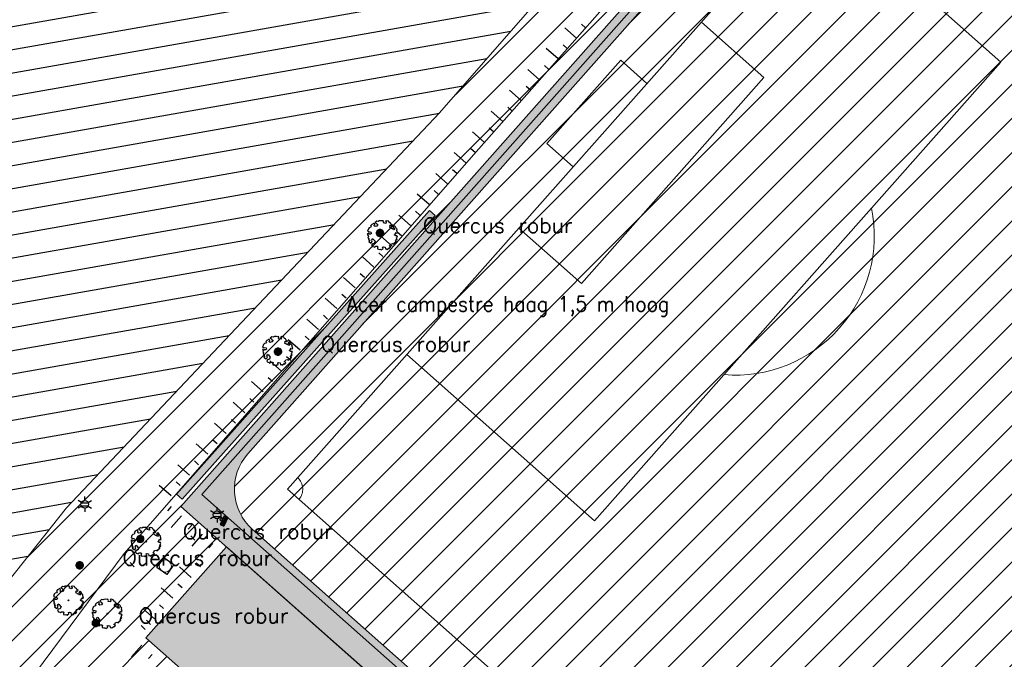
# Model space of a CAD drawing. Header units: metres. Extents: x 102852 to 106916, y 385458 to 392749.
# Tile 37 of 59: x 104841 to 104906, y 388182 to 388224. Entities that reach past the tile are written whole.
import ezdxf
from ezdxf.enums import TextEntityAlignment as Align

# ---------------------------------------------------------------- set-up
doc = ezdxf.new("R2010")
doc.units = ezdxf.units.M
for name, color, linetype, lineweight in [('0-GRAS OM SPORTVELDEN', 2, 'Continuous', 30), ('0-GRAS SPORTVELDEN', 3, 'Continuous', 30), ('0-KUNSTGRAS SPORTVELDEN', 152, 'Continuous', 30), ('0-VERHARDING', 5, 'Continuous', 30), ('_alg-maatvoering', 7, 'Continuous', 0), ('B-WE-GR-BOOM-S', 90, 'Continuous', 30), ('B-WE-GR-STRUIK-G', 90, 'Continuous', 13), ('B-WE-GW-TALUD_KRUIN-G', 70, 'Continuous', 13), ('B-WE-GW-TALUD_TEEN-G', 92, 'Continuous', 13), ('B-WE-IE-MEUBILAIR_WEGMEUBILAIR-S', 7, 'Continuous', 30), ('B-WE-IE-OV-LICHTMAST-S', 40, 'Continuous', 30), ('B-WE-RI-INSPECTIEPUT_ALGEMEEN-S', 7, 'Continuous', 30), ('B-WE-VH-KANTVERHARDING-G', 60, 'Continuous', 13), ('B-WE-VW-MARKERING_LANGS_STREEP_DOORGETROKKEN-G', 7, 'Continuous', 13), ('Bomen', 84, 'Continuous', 0), ('Boomsoort', 10, 'Continuous', 0)]:
    doc.layers.add(name, color=color, linetype=linetype, lineweight=lineweight)
doc.layers.add('03_INR_TALUD', color=1, linetype='Continuous')
doc.layers.add('X-XX-AL-HULPLIJN-G', color=2, linetype='Continuous', lineweight=18, plot=False)
doc.styles.add('NLCS-ISO', font='NLCS-ISO.ttf')
doc.styles.add('NLCS-ISO-M200-T25', font='NLCS-ISO.ttf', dxfattribs={"height": 0.5})
doc.styles.add('Style-STANDARD', font='STANDARD.shx')
doc.styles.add('Style-txt', font='txt.shx')

# ---------------------------------------------------------------- blocks, each defined once
blk = doc.blocks.new('SGR-BOOM_06_10')
at = {"linetype": 'Continuous', "flags": 128}
blk.add_lwpolyline([(2.7, 3.52), (2.53, 3.94), (2.2, 4.06), (1.94, 4.52), (1.27, 4.69), (0.86, 4.52), (1.11, 4.27), (1.06, 3.81), (0.23, 3.98), (0.35, 4.32), (0.18, 4.69), (-0.15, 4.61), (-0.49, 4.69), (-1.15, 4.65), (-1.49, 4.48), (-1.95, 4.57), (-2.54, 4.11), (-2.12, 3.9), (-1.99, 3.64), (-1.58, 3.44), (-1.99, 2.89), (-2.54, 2.77), (-2.92, 3.1), (-2.62, 3.22), (-2.87, 3.86), (-3.63, 3.43), (-4, 3.02), (-3.79, 2.85), (-4, 2.51), (-4.42, 2.35), (-4.72, 2.05), (-5.01, 1.21), (-3.88, 0.92), (-3.71, 0.54), (-4, 0.29), (-4.51, 0.29), (-4.6, 0.56), (-5.09, 0.38), (-4.76, -0.17), (-4.93, -0.38), (-4.72, -0.54), (-4.88, -1.01), (-4.53, -1.18), (-4.72, -1.55), (-4.42, -1.59), (-4.29, -1.71), (-4.62, -2.11), (-3.92, -2.68), (-3.67, -2.43), (-3.46, -1.97), (-3.63, -1.76), (-3.42, -1.17), (-3.12, -1.34), (-2.79, -1.76), (-2.5, -2.01), (-2.79, -2.81), (-3.42, -2.93), (-3.67, -3.39), (-3.33, -3.77), (-2.83, -3.9), (-2.77, -4.02), (-2.71, -4.15), (-2.33, -3.73), (-1.83, -3.73), (-1.57, -3.9), (-1.7, -4.27), (-1.7, -4.61), (-1.15, -4.74), (-0.61, -4.69), (-0.49, -4.94), (-0.23, -4.65), (0.1, -4.48), (-0.06, -4.01), (0.27, -3.9), (0.77, -4.02), (0.86, -4.61), (1.15, -4.57), (1.44, -4.74), (2.07, -4.23), (2.37, -4.36), (2.32, -4.15), (2.66, -3.98), (2.41, -3.73), (2.11, -3.64), (2.57, -3.23), (2.62, -2.98), (3.16, -2.85), (3.54, -3.06), (3.79, -2.81), (3.77, -2.63), (4.12, -2.63), (4.12, -2.39), (4.46, -2.26), (4.46, -2.05), (4.08, -2.05), (4.54, -1.59), (4.25, -1.42), (4.63, -1.55), (4.75, -1.26), (4.54, -0.92), (4.84, -0.46), (4.67, -0.25), (4.25, -0.25), (3.75, 0.08), (4.08, 0.29), (4.38, 0.84), (4.54, 0.59), (4.88, 0.71), (4.67, 1.43), (4.71, 1.89), (4.5, 1.97), (4.16, 2.64), (3.83, 3.01), (3.37, 2.6), (3.66, 2.43), (3.91, 1.8), (3.54, 1.72), (3.33, 2.14), (2.99, 2.05), (2.66, 2.31), (2.24, 2.51), (2.45, 2.68), (2.32, 2.93), (2.53, 3.18), (2.87, 3.06), (3.16, 3.23)], close=True, dxfattribs=at)
blk.add_circle((0, 0), 0.15)
at = {"style": 'NLCS-ISO-M200-T25'}
blk.add_attdef('TYPE', (0, 0), '', height=1.8, dxfattribs=at)
blk = doc.blocks.new('SIE-WEG_AFVALBAK_TYPE_02')
at = {"linetype": 'Continuous'}
for p, q in [((1.56, -0.35), (-1.56, -0.35)), ((-1.33, -0.76), (-1.56, -0.35)), ((-1.33, -0.99), (-1.56, -1.72)), ((1.56, -1.72), (-1.56, -1.72)), ((1.33, -0.76), (-1.33, -0.76)), ((-1.33, -0.99), (-1.33, -0.76)), ((1.33, -0.99), (-1.33, -0.99)), ((-1.18, -1.16), (-1.3, -1.55)), ((1.3, -1.55), (-1.3, -1.55)), ((1.18, -1.16), (-1.18, -1.16)), ((1.18, -1.16), (1.3, -1.55)), ((1.33, -0.76), (1.56, -0.35)), ((1.33, -0.99), (1.33, -0.76)), ((1.33, -0.99), (1.56, -1.72))]:
    blk.add_line(p, q, dxfattribs=at)
for p, q in [((-1.56, -0.35), (-1.56, -1.72)), ((1.56, -0.35), (1.56, -1.72))]:
    blk.add_line(p, q)
blk.add_circle((0, 0), 0.354, dxfattribs=at)
blk = doc.blocks.new('B-SIE-WEG_LICHTMAST-SO_7')
at = {"ltscale": 0.1}
for p, q in [((-1.1, 0.63), (-2.19, 1.27)), ((0, 1.27), (0, 2.53)), ((1.1, 0.63), (2.19, 1.27)), ((-1.1, -0.63), (-2.19, -1.27)), ((0, -1.27), (0, -2.53)), ((1.1, -0.63), (2.19, -1.27))]:
    blk.add_line(p, q, dxfattribs=at)
at = {"flags": 128}
for points in [[(-1.16, 0.5), (1.16, 0.5)], [(-1.16, -0.5), (1.16, -0.5)]]:
    blk.add_lwpolyline(points, dxfattribs=at)
at = {"ltscale": 0.1}
blk.add_circle((0, 0), 1.27, dxfattribs=at)
at = {"style": 'NLCS-ISO'}
blk.add_attdef('TYPE', text='', height=1.8, dxfattribs=at).set_placement((0, 2.53), align=Align.BOTTOM_CENTER)
blk = doc.blocks.new('B-SRI-PUT_VWA-SO')
at = {"lineweight": 0}
blk.add_circle((0, 0), 2, dxfattribs=at)
blk.add_3dface([(-2, 2), (2, 2), (2, -2), (-2, -2)])
blk.add_3dface([(2, -2), (2, 2), (-2, 2), (-2, -2)], dxfattribs=at)
blk = doc.blocks.new('MPOLYGON_225')
at = {"layer": 'Bomen', "flags": 128}
for points in [[(104846.026, 388184.817), (104845.988, 388184.786), (104846.342, 388184.786)], [(104846.069, 388184.84), (104846.026, 388184.817), (104846.304, 388184.817)], [(104846.026, 388184.817), (104846.304, 388184.817), (104846.342, 388184.786)], [(104846.116, 388184.854), (104846.069, 388184.84), (104846.261, 388184.84)], [(104846.069, 388184.84), (104846.261, 388184.84), (104846.304, 388184.817)], [(104846.165, 388184.859), (104846.116, 388184.854), (104846.214, 388184.854)], [(104846.116, 388184.854), (104846.214, 388184.854), (104846.261, 388184.84)], [(104845.92, 388184.658), (104845.915, 388184.609), (104846.415, 388184.609)], [(104845.915, 388184.609), (104845.92, 388184.56), (104846.41, 388184.56)], [(104845.915, 388184.609), (104846.415, 388184.609), (104846.41, 388184.56)], [(104845.934, 388184.705), (104845.92, 388184.658), (104846.41, 388184.658)], [(104845.92, 388184.658), (104846.41, 388184.658), (104846.415, 388184.609)], [(104845.92, 388184.56), (104845.934, 388184.513), (104846.396, 388184.513)], [(104845.92, 388184.56), (104846.41, 388184.56), (104846.396, 388184.513)], [(104845.957, 388184.748), (104845.934, 388184.705), (104846.396, 388184.705)], [(104845.934, 388184.705), (104846.396, 388184.705), (104846.41, 388184.658)], [(104845.934, 388184.513), (104845.957, 388184.47), (104846.373, 388184.47)], [(104845.934, 388184.513), (104846.396, 388184.513), (104846.373, 388184.47)], [(104845.988, 388184.786), (104845.957, 388184.748), (104846.373, 388184.748)], [(104845.957, 388184.748), (104846.373, 388184.748), (104846.396, 388184.705)], [(104845.957, 388184.47), (104845.988, 388184.432), (104846.342, 388184.432)], [(104845.957, 388184.47), (104846.373, 388184.47), (104846.342, 388184.432)], [(104845.988, 388184.786), (104846.342, 388184.786), (104846.373, 388184.748)], [(104845.988, 388184.432), (104846.026, 388184.401), (104846.304, 388184.401)], [(104845.988, 388184.432), (104846.342, 388184.432), (104846.304, 388184.401)], [(104846.026, 388184.401), (104846.069, 388184.378), (104846.261, 388184.378)], [(104846.026, 388184.401), (104846.304, 388184.401), (104846.261, 388184.378)], [(104846.069, 388184.378), (104846.116, 388184.364), (104846.214, 388184.364)], [(104846.069, 388184.378), (104846.261, 388184.378), (104846.214, 388184.364)], [(104846.116, 388184.364), (104846.214, 388184.364), (104846.165, 388184.359)]]:
    blk.add_lwpolyline(points, close=True, dxfattribs=at)
at = {"layer": 'Bomen', "color": 74, "true_color": 0x55aa00, "flags": 128}
for points in [[(104845.988, 388184.786), (104846.026, 388184.817)], [(104846.026, 388184.817), (104846.069, 388184.84)], [(104846.069, 388184.84), (104846.116, 388184.854)], [(104846.116, 388184.854), (104846.165, 388184.859)], [(104846.165, 388184.859), (104846.214, 388184.854)], [(104846.214, 388184.854), (104846.261, 388184.84)], [(104846.261, 388184.84), (104846.304, 388184.817)], [(104846.304, 388184.817), (104846.342, 388184.786)], [(104845.915, 388184.609), (104845.92, 388184.658)], [(104845.92, 388184.56), (104845.915, 388184.609)], [(104845.92, 388184.658), (104845.934, 388184.705)], [(104845.934, 388184.513), (104845.92, 388184.56)], [(104845.934, 388184.705), (104845.957, 388184.748)], [(104845.957, 388184.47), (104845.934, 388184.513)], [(104845.957, 388184.748), (104845.988, 388184.786)], [(104845.988, 388184.432), (104845.957, 388184.47)], [(104846.026, 388184.401), (104845.988, 388184.432)], [(104846.069, 388184.378), (104846.026, 388184.401)], [(104846.116, 388184.364), (104846.069, 388184.378)], [(104846.165, 388184.359), (104846.116, 388184.364)], [(104846.214, 388184.364), (104846.165, 388184.359)], [(104846.261, 388184.378), (104846.214, 388184.364)], [(104846.304, 388184.401), (104846.261, 388184.378)], [(104846.342, 388184.432), (104846.304, 388184.401)], [(104846.342, 388184.786), (104846.373, 388184.748)], [(104846.373, 388184.47), (104846.342, 388184.432)], [(104846.373, 388184.748), (104846.396, 388184.705)], [(104846.396, 388184.513), (104846.373, 388184.47)], [(104846.396, 388184.705), (104846.41, 388184.658)], [(104846.41, 388184.56), (104846.396, 388184.513)], [(104846.41, 388184.658), (104846.415, 388184.609)], [(104846.415, 388184.609), (104846.41, 388184.56)]]:
    blk.add_lwpolyline(points, dxfattribs=at)
at = {"layer": 'Bomen'}
for points in [[(104846.026, 388184.817), (104845.988, 388184.786), (104846.342, 388184.786)], [(104846.069, 388184.84), (104846.026, 388184.817), (104846.304, 388184.817)], [(104846.026, 388184.817), (104846.304, 388184.817), (104846.342, 388184.786)], [(104846.116, 388184.854), (104846.069, 388184.84), (104846.261, 388184.84)], [(104846.069, 388184.84), (104846.261, 388184.84), (104846.304, 388184.817)], [(104846.165, 388184.859), (104846.116, 388184.854), (104846.214, 388184.854)], [(104846.116, 388184.854), (104846.214, 388184.854), (104846.261, 388184.84)], [(104845.92, 388184.658), (104845.915, 388184.609), (104846.415, 388184.609)], [(104845.934, 388184.705), (104845.92, 388184.658), (104846.41, 388184.658)], [(104845.92, 388184.658), (104846.41, 388184.658), (104846.415, 388184.609)], [(104845.957, 388184.748), (104845.934, 388184.705), (104846.396, 388184.705)], [(104845.934, 388184.705), (104846.396, 388184.705), (104846.41, 388184.658)], [(104845.988, 388184.786), (104845.957, 388184.748), (104846.373, 388184.748)], [(104845.957, 388184.748), (104846.373, 388184.748), (104846.396, 388184.705)], [(104845.988, 388184.786), (104846.342, 388184.786), (104846.373, 388184.748)]]:
    blk.add_solid(points, dxfattribs=at)
at = {"layer": 'Bomen', "extrusion": (0, 0, -1)}
for points in [[(-104845.915, 388184.609), (-104845.92, 388184.56), (-104846.41, 388184.56)], [(-104845.915, 388184.609), (-104846.415, 388184.609), (-104846.41, 388184.56)], [(-104845.92, 388184.56), (-104845.934, 388184.513), (-104846.396, 388184.513)], [(-104845.92, 388184.56), (-104846.41, 388184.56), (-104846.396, 388184.513)], [(-104845.934, 388184.513), (-104845.957, 388184.47), (-104846.373, 388184.47)], [(-104845.934, 388184.513), (-104846.396, 388184.513), (-104846.373, 388184.47)], [(-104845.957, 388184.47), (-104845.988, 388184.432), (-104846.342, 388184.432)], [(-104845.957, 388184.47), (-104846.373, 388184.47), (-104846.342, 388184.432)], [(-104845.988, 388184.432), (-104846.026, 388184.401), (-104846.304, 388184.401)], [(-104845.988, 388184.432), (-104846.342, 388184.432), (-104846.304, 388184.401)], [(-104846.026, 388184.401), (-104846.069, 388184.378), (-104846.261, 388184.378)], [(-104846.026, 388184.401), (-104846.304, 388184.401), (-104846.261, 388184.378)], [(-104846.069, 388184.378), (-104846.116, 388184.364), (-104846.214, 388184.364)], [(-104846.069, 388184.378), (-104846.261, 388184.378), (-104846.214, 388184.364)], [(-104846.116, 388184.364), (-104846.214, 388184.364), (-104846.165, 388184.359)]]:
    blk.add_solid(points, dxfattribs=at)
blk = doc.blocks.new('MPOLYGON_228')
at = {"layer": 'Bomen', "flags": 128}
for points in [[(104844.855, 388188.459), (104844.85, 388188.41), (104845.35, 388188.41)], [(104844.85, 388188.41), (104844.855, 388188.361), (104845.345, 388188.361)], [(104844.85, 388188.41), (104845.35, 388188.41), (104845.345, 388188.361)], [(104844.869, 388188.506), (104844.855, 388188.459), (104845.345, 388188.459)], [(104844.855, 388188.459), (104845.345, 388188.459), (104845.35, 388188.41)], [(104844.855, 388188.361), (104844.869, 388188.314), (104845.331, 388188.314)], [(104844.855, 388188.361), (104845.345, 388188.361), (104845.331, 388188.314)], [(104844.892, 388188.549), (104844.869, 388188.506), (104845.331, 388188.506)], [(104844.869, 388188.506), (104845.331, 388188.506), (104845.345, 388188.459)], [(104844.869, 388188.314), (104844.892, 388188.271), (104845.308, 388188.271)], [(104844.869, 388188.314), (104845.331, 388188.314), (104845.308, 388188.271)], [(104844.923, 388188.587), (104844.892, 388188.549), (104845.308, 388188.549)], [(104844.892, 388188.549), (104845.308, 388188.549), (104845.331, 388188.506)], [(104844.892, 388188.271), (104844.923, 388188.233), (104845.277, 388188.233)], [(104844.892, 388188.271), (104845.308, 388188.271), (104845.277, 388188.233)], [(104844.961, 388188.618), (104844.923, 388188.587), (104845.277, 388188.587)], [(104844.923, 388188.587), (104845.277, 388188.587), (104845.308, 388188.549)], [(104844.923, 388188.233), (104844.961, 388188.202), (104845.239, 388188.202)], [(104844.923, 388188.233), (104845.277, 388188.233), (104845.239, 388188.202)], [(104845.005, 388188.641), (104844.961, 388188.618), (104845.239, 388188.618)], [(104844.961, 388188.618), (104845.239, 388188.618), (104845.277, 388188.587)], [(104844.961, 388188.202), (104845.005, 388188.179), (104845.196, 388188.179)], [(104844.961, 388188.202), (104845.239, 388188.202), (104845.196, 388188.179)], [(104845.051, 388188.655), (104845.005, 388188.641), (104845.196, 388188.641)], [(104845.005, 388188.641), (104845.196, 388188.641), (104845.239, 388188.618)], [(104845.005, 388188.179), (104845.051, 388188.165), (104845.149, 388188.165)], [(104845.005, 388188.179), (104845.196, 388188.179), (104845.149, 388188.165)], [(104845.1, 388188.66), (104845.051, 388188.655), (104845.149, 388188.655)], [(104845.051, 388188.655), (104845.149, 388188.655), (104845.196, 388188.641)], [(104845.051, 388188.165), (104845.149, 388188.165), (104845.1, 388188.16)]]:
    blk.add_lwpolyline(points, close=True, dxfattribs=at)
at = {"layer": 'Bomen', "color": 74, "true_color": 0x55aa00, "flags": 128}
for points in [[(104844.85, 388188.41), (104844.855, 388188.459)], [(104844.855, 388188.361), (104844.85, 388188.41)], [(104844.855, 388188.459), (104844.869, 388188.506)], [(104844.869, 388188.314), (104844.855, 388188.361)], [(104844.869, 388188.506), (104844.892, 388188.549)], [(104844.892, 388188.271), (104844.869, 388188.314)], [(104844.892, 388188.549), (104844.923, 388188.587)], [(104844.923, 388188.233), (104844.892, 388188.271)], [(104844.923, 388188.587), (104844.961, 388188.618)], [(104844.961, 388188.202), (104844.923, 388188.233)], [(104844.961, 388188.618), (104845.005, 388188.641)], [(104845.005, 388188.179), (104844.961, 388188.202)], [(104845.005, 388188.641), (104845.051, 388188.655)], [(104845.051, 388188.165), (104845.005, 388188.179)], [(104845.051, 388188.655), (104845.1, 388188.66)], [(104845.1, 388188.16), (104845.051, 388188.165)], [(104845.1, 388188.66), (104845.149, 388188.655)], [(104845.149, 388188.165), (104845.1, 388188.16)], [(104845.149, 388188.655), (104845.196, 388188.641)], [(104845.196, 388188.179), (104845.149, 388188.165)], [(104845.196, 388188.641), (104845.239, 388188.618)], [(104845.239, 388188.202), (104845.196, 388188.179)], [(104845.239, 388188.618), (104845.277, 388188.587)], [(104845.277, 388188.233), (104845.239, 388188.202)], [(104845.277, 388188.587), (104845.308, 388188.549)], [(104845.308, 388188.271), (104845.277, 388188.233)], [(104845.308, 388188.549), (104845.331, 388188.506)], [(104845.331, 388188.314), (104845.308, 388188.271)], [(104845.331, 388188.506), (104845.345, 388188.459)], [(104845.345, 388188.361), (104845.331, 388188.314)], [(104845.345, 388188.459), (104845.35, 388188.41)], [(104845.35, 388188.41), (104845.345, 388188.361)]]:
    blk.add_lwpolyline(points, dxfattribs=at)
at = {"layer": 'Bomen'}
for points in [[(104844.855, 388188.459), (104844.85, 388188.41), (104845.35, 388188.41)], [(104844.869, 388188.506), (104844.855, 388188.459), (104845.345, 388188.459)], [(104844.855, 388188.459), (104845.345, 388188.459), (104845.35, 388188.41)], [(104844.892, 388188.549), (104844.869, 388188.506), (104845.331, 388188.506)], [(104844.869, 388188.506), (104845.331, 388188.506), (104845.345, 388188.459)], [(104844.923, 388188.587), (104844.892, 388188.549), (104845.308, 388188.549)], [(104844.892, 388188.549), (104845.308, 388188.549), (104845.331, 388188.506)], [(104844.961, 388188.618), (104844.923, 388188.587), (104845.277, 388188.587)], [(104844.923, 388188.587), (104845.277, 388188.587), (104845.308, 388188.549)], [(104845.005, 388188.641), (104844.961, 388188.618), (104845.239, 388188.618)], [(104844.961, 388188.618), (104845.239, 388188.618), (104845.277, 388188.587)], [(104845.051, 388188.655), (104845.005, 388188.641), (104845.196, 388188.641)], [(104845.005, 388188.641), (104845.196, 388188.641), (104845.239, 388188.618)], [(104845.1, 388188.66), (104845.051, 388188.655), (104845.149, 388188.655)], [(104845.051, 388188.655), (104845.149, 388188.655), (104845.196, 388188.641)]]:
    blk.add_solid(points, dxfattribs=at)
at = {"layer": 'Bomen', "extrusion": (0, 0, -1)}
for points in [[(-104844.85, 388188.41), (-104844.855, 388188.361), (-104845.345, 388188.361)], [(-104844.85, 388188.41), (-104845.35, 388188.41), (-104845.345, 388188.361)], [(-104844.855, 388188.361), (-104844.869, 388188.314), (-104845.331, 388188.314)], [(-104844.855, 388188.361), (-104845.345, 388188.361), (-104845.331, 388188.314)], [(-104844.869, 388188.314), (-104844.892, 388188.271), (-104845.308, 388188.271)], [(-104844.869, 388188.314), (-104845.331, 388188.314), (-104845.308, 388188.271)], [(-104844.892, 388188.271), (-104844.923, 388188.233), (-104845.277, 388188.233)], [(-104844.892, 388188.271), (-104845.308, 388188.271), (-104845.277, 388188.233)], [(-104844.923, 388188.233), (-104844.961, 388188.202), (-104845.239, 388188.202)], [(-104844.923, 388188.233), (-104845.277, 388188.233), (-104845.239, 388188.202)], [(-104844.961, 388188.202), (-104845.005, 388188.179), (-104845.196, 388188.179)], [(-104844.961, 388188.202), (-104845.239, 388188.202), (-104845.196, 388188.179)], [(-104845.005, 388188.179), (-104845.051, 388188.165), (-104845.149, 388188.165)], [(-104845.005, 388188.179), (-104845.196, 388188.179), (-104845.149, 388188.165)], [(-104845.051, 388188.165), (-104845.149, 388188.165), (-104845.1, 388188.16)]]:
    blk.add_solid(points, dxfattribs=at)
blk = doc.blocks.new('MPOLYGON_234')
at = {"layer": 'Bomen', "flags": 128}
for points in [[(104848.839, 388190.202), (104848.834, 388190.153), (104849.334, 388190.153)], [(104848.834, 388190.153), (104848.839, 388190.105), (104849.329, 388190.105)], [(104848.834, 388190.153), (104849.334, 388190.153), (104849.329, 388190.105)], [(104848.853, 388190.249), (104848.839, 388190.202), (104849.329, 388190.202)], [(104848.839, 388190.202), (104849.329, 388190.202), (104849.334, 388190.153)], [(104848.839, 388190.105), (104848.853, 388190.058), (104849.315, 388190.058)], [(104848.839, 388190.105), (104849.329, 388190.105), (104849.315, 388190.058)], [(104848.876, 388190.292), (104848.853, 388190.249), (104849.315, 388190.249)], [(104848.853, 388190.249), (104849.315, 388190.249), (104849.329, 388190.202)], [(104848.853, 388190.058), (104848.876, 388190.015), (104849.292, 388190.015)], [(104848.853, 388190.058), (104849.315, 388190.058), (104849.292, 388190.015)], [(104848.907, 388190.33), (104848.876, 388190.292), (104849.292, 388190.292)], [(104848.876, 388190.292), (104849.292, 388190.292), (104849.315, 388190.249)], [(104848.876, 388190.015), (104848.907, 388189.977), (104849.261, 388189.977)], [(104848.876, 388190.015), (104849.292, 388190.015), (104849.261, 388189.977)], [(104848.945, 388190.361), (104848.907, 388190.33), (104849.261, 388190.33)], [(104848.907, 388190.33), (104849.261, 388190.33), (104849.292, 388190.292)], [(104848.988, 388190.384), (104848.945, 388190.361), (104849.223, 388190.361)], [(104848.945, 388190.361), (104849.223, 388190.361), (104849.261, 388190.33)], [(104849.035, 388190.399), (104848.988, 388190.384), (104849.18, 388190.384)], [(104848.988, 388190.384), (104849.18, 388190.384), (104849.223, 388190.361)], [(104849.084, 388190.403), (104849.035, 388190.399), (104849.133, 388190.399)], [(104849.035, 388190.399), (104849.133, 388190.399), (104849.18, 388190.384)], [(104848.907, 388189.977), (104848.945, 388189.946), (104849.223, 388189.946)], [(104848.907, 388189.977), (104849.261, 388189.977), (104849.223, 388189.946)], [(104848.945, 388189.946), (104848.988, 388189.922), (104849.18, 388189.922)], [(104848.945, 388189.946), (104849.223, 388189.946), (104849.18, 388189.922)], [(104848.988, 388189.922), (104849.035, 388189.908), (104849.133, 388189.908)], [(104848.988, 388189.922), (104849.18, 388189.922), (104849.133, 388189.908)], [(104849.035, 388189.908), (104849.133, 388189.908), (104849.084, 388189.903)]]:
    blk.add_lwpolyline(points, close=True, dxfattribs=at)
at = {"layer": 'Bomen', "color": 74, "true_color": 0x55aa00, "flags": 128}
for points in [[(104848.834, 388190.153), (104848.839, 388190.202)], [(104848.839, 388190.105), (104848.834, 388190.153)], [(104848.839, 388190.202), (104848.853, 388190.249)], [(104848.853, 388190.058), (104848.839, 388190.105)], [(104848.853, 388190.249), (104848.876, 388190.292)], [(104848.876, 388190.015), (104848.853, 388190.058)], [(104848.876, 388190.292), (104848.907, 388190.33)], [(104848.907, 388189.977), (104848.876, 388190.015)], [(104848.907, 388190.33), (104848.945, 388190.361)], [(104848.945, 388190.361), (104848.988, 388190.384)], [(104848.988, 388190.384), (104849.035, 388190.399)], [(104849.035, 388190.399), (104849.084, 388190.403)], [(104849.084, 388190.403), (104849.133, 388190.399)], [(104849.133, 388190.399), (104849.18, 388190.384)], [(104849.18, 388190.384), (104849.223, 388190.361)], [(104849.223, 388190.361), (104849.261, 388190.33)], [(104849.261, 388190.33), (104849.292, 388190.292)], [(104849.292, 388190.015), (104849.261, 388189.977)], [(104849.292, 388190.292), (104849.315, 388190.249)], [(104849.315, 388190.058), (104849.292, 388190.015)], [(104849.315, 388190.249), (104849.329, 388190.202)], [(104849.329, 388190.105), (104849.315, 388190.058)], [(104849.329, 388190.202), (104849.334, 388190.153)], [(104849.334, 388190.153), (104849.329, 388190.105)], [(104848.945, 388189.946), (104848.907, 388189.977)], [(104848.988, 388189.922), (104848.945, 388189.946)], [(104849.035, 388189.908), (104848.988, 388189.922)], [(104849.084, 388189.903), (104849.035, 388189.908)], [(104849.133, 388189.908), (104849.084, 388189.903)], [(104849.18, 388189.922), (104849.133, 388189.908)], [(104849.223, 388189.946), (104849.18, 388189.922)], [(104849.261, 388189.977), (104849.223, 388189.946)]]:
    blk.add_lwpolyline(points, dxfattribs=at)
at = {"layer": 'Bomen'}
for points in [[(104848.839, 388190.202), (104848.834, 388190.153), (104849.334, 388190.153)], [(104848.853, 388190.249), (104848.839, 388190.202), (104849.329, 388190.202)], [(104848.839, 388190.202), (104849.329, 388190.202), (104849.334, 388190.153)], [(104848.876, 388190.292), (104848.853, 388190.249), (104849.315, 388190.249)], [(104848.853, 388190.249), (104849.315, 388190.249), (104849.329, 388190.202)], [(104848.907, 388190.33), (104848.876, 388190.292), (104849.292, 388190.292)], [(104848.876, 388190.292), (104849.292, 388190.292), (104849.315, 388190.249)], [(104848.945, 388190.361), (104848.907, 388190.33), (104849.261, 388190.33)], [(104848.907, 388190.33), (104849.261, 388190.33), (104849.292, 388190.292)], [(104848.988, 388190.384), (104848.945, 388190.361), (104849.223, 388190.361)], [(104848.945, 388190.361), (104849.223, 388190.361), (104849.261, 388190.33)], [(104849.035, 388190.399), (104848.988, 388190.384), (104849.18, 388190.384)], [(104848.988, 388190.384), (104849.18, 388190.384), (104849.223, 388190.361)], [(104849.084, 388190.403), (104849.035, 388190.399), (104849.133, 388190.399)], [(104849.035, 388190.399), (104849.133, 388190.399), (104849.18, 388190.384)]]:
    blk.add_solid(points, dxfattribs=at)
at = {"layer": 'Bomen', "extrusion": (0, 0, -1)}
for points in [[(-104848.834, 388190.153), (-104848.839, 388190.105), (-104849.329, 388190.105)], [(-104848.834, 388190.153), (-104849.334, 388190.153), (-104849.329, 388190.105)], [(-104848.839, 388190.105), (-104848.853, 388190.058), (-104849.315, 388190.058)], [(-104848.839, 388190.105), (-104849.329, 388190.105), (-104849.315, 388190.058)], [(-104848.853, 388190.058), (-104848.876, 388190.015), (-104849.292, 388190.015)], [(-104848.853, 388190.058), (-104849.315, 388190.058), (-104849.292, 388190.015)], [(-104848.876, 388190.015), (-104848.907, 388189.977), (-104849.261, 388189.977)], [(-104848.876, 388190.015), (-104849.292, 388190.015), (-104849.261, 388189.977)], [(-104848.907, 388189.977), (-104848.945, 388189.946), (-104849.223, 388189.946)], [(-104848.907, 388189.977), (-104849.261, 388189.977), (-104849.223, 388189.946)], [(-104848.945, 388189.946), (-104848.988, 388189.922), (-104849.18, 388189.922)], [(-104848.945, 388189.946), (-104849.223, 388189.946), (-104849.18, 388189.922)], [(-104848.988, 388189.922), (-104849.035, 388189.908), (-104849.133, 388189.908)], [(-104848.988, 388189.922), (-104849.18, 388189.922), (-104849.133, 388189.908)], [(-104849.035, 388189.908), (-104849.133, 388189.908), (-104849.084, 388189.903)]]:
    blk.add_solid(points, dxfattribs=at)
blk = doc.blocks.new('MPOLYGON_309')
at = {"layer": 'Bomen', "flags": 128}
for points in [[(104857.905, 388202.518), (104857.901, 388202.469), (104858.401, 388202.469)], [(104857.901, 388202.469), (104857.905, 388202.421), (104858.396, 388202.421)], [(104857.901, 388202.469), (104858.401, 388202.469), (104858.396, 388202.421)], [(104857.92, 388202.565), (104857.905, 388202.518), (104858.396, 388202.518)], [(104857.905, 388202.518), (104858.396, 388202.518), (104858.401, 388202.469)], [(104857.905, 388202.421), (104857.92, 388202.374), (104858.382, 388202.374)], [(104857.905, 388202.421), (104858.396, 388202.421), (104858.382, 388202.374)], [(104857.943, 388202.608), (104857.92, 388202.565), (104858.382, 388202.565)], [(104857.92, 388202.565), (104858.382, 388202.565), (104858.396, 388202.518)], [(104857.92, 388202.374), (104857.943, 388202.331), (104858.359, 388202.331)], [(104857.92, 388202.374), (104858.382, 388202.374), (104858.359, 388202.331)], [(104857.974, 388202.646), (104857.943, 388202.608), (104858.359, 388202.608)], [(104857.943, 388202.608), (104858.359, 388202.608), (104858.382, 388202.565)], [(104857.943, 388202.331), (104857.974, 388202.293), (104858.327, 388202.293)], [(104857.943, 388202.331), (104858.359, 388202.331), (104858.327, 388202.293)], [(104858.012, 388202.677), (104857.974, 388202.646), (104858.327, 388202.646)], [(104857.974, 388202.646), (104858.327, 388202.646), (104858.359, 388202.608)], [(104858.055, 388202.7), (104858.012, 388202.677), (104858.29, 388202.677)], [(104858.012, 388202.677), (104858.29, 388202.677), (104858.327, 388202.646)], [(104858.102, 388202.715), (104858.055, 388202.7), (104858.246, 388202.7)], [(104858.055, 388202.7), (104858.246, 388202.7), (104858.29, 388202.677)], [(104858.151, 388202.719), (104858.102, 388202.715), (104858.199, 388202.715)], [(104858.102, 388202.715), (104858.199, 388202.715), (104858.246, 388202.7)], [(104857.974, 388202.293), (104858.012, 388202.262), (104858.29, 388202.262)], [(104857.974, 388202.293), (104858.327, 388202.293), (104858.29, 388202.262)], [(104858.012, 388202.262), (104858.055, 388202.238), (104858.246, 388202.238)], [(104858.012, 388202.262), (104858.29, 388202.262), (104858.246, 388202.238)], [(104858.055, 388202.238), (104858.102, 388202.224), (104858.199, 388202.224)], [(104858.055, 388202.238), (104858.246, 388202.238), (104858.199, 388202.224)], [(104858.102, 388202.224), (104858.199, 388202.224), (104858.151, 388202.219)]]:
    blk.add_lwpolyline(points, close=True, dxfattribs=at)
at = {"layer": 'Bomen', "color": 74, "true_color": 0x55aa00, "flags": 128}
for points in [[(104857.901, 388202.469), (104857.905, 388202.518)], [(104857.905, 388202.421), (104857.901, 388202.469)], [(104857.905, 388202.518), (104857.92, 388202.565)], [(104857.92, 388202.374), (104857.905, 388202.421)], [(104857.92, 388202.565), (104857.943, 388202.608)], [(104857.943, 388202.331), (104857.92, 388202.374)], [(104857.943, 388202.608), (104857.974, 388202.646)], [(104857.974, 388202.293), (104857.943, 388202.331)], [(104857.974, 388202.646), (104858.012, 388202.677)], [(104858.012, 388202.677), (104858.055, 388202.7)], [(104858.055, 388202.7), (104858.102, 388202.715)], [(104858.102, 388202.715), (104858.151, 388202.719)], [(104858.151, 388202.719), (104858.199, 388202.715)], [(104858.199, 388202.715), (104858.246, 388202.7)], [(104858.246, 388202.7), (104858.29, 388202.677)], [(104858.29, 388202.677), (104858.327, 388202.646)], [(104858.327, 388202.646), (104858.359, 388202.608)], [(104858.359, 388202.331), (104858.327, 388202.293)], [(104858.359, 388202.608), (104858.382, 388202.565)], [(104858.382, 388202.374), (104858.359, 388202.331)], [(104858.382, 388202.565), (104858.396, 388202.518)], [(104858.396, 388202.421), (104858.382, 388202.374)], [(104858.396, 388202.518), (104858.401, 388202.469)], [(104858.401, 388202.469), (104858.396, 388202.421)], [(104858.012, 388202.262), (104857.974, 388202.293)], [(104858.055, 388202.238), (104858.012, 388202.262)], [(104858.102, 388202.224), (104858.055, 388202.238)], [(104858.151, 388202.219), (104858.102, 388202.224)], [(104858.199, 388202.224), (104858.151, 388202.219)], [(104858.246, 388202.238), (104858.199, 388202.224)], [(104858.29, 388202.262), (104858.246, 388202.238)], [(104858.327, 388202.293), (104858.29, 388202.262)]]:
    blk.add_lwpolyline(points, dxfattribs=at)
at = {"layer": 'Bomen'}
for points in [[(104857.905, 388202.518), (104857.901, 388202.469), (104858.401, 388202.469)], [(104857.92, 388202.565), (104857.905, 388202.518), (104858.396, 388202.518)], [(104857.905, 388202.518), (104858.396, 388202.518), (104858.401, 388202.469)], [(104857.943, 388202.608), (104857.92, 388202.565), (104858.382, 388202.565)], [(104857.92, 388202.565), (104858.382, 388202.565), (104858.396, 388202.518)], [(104857.974, 388202.646), (104857.943, 388202.608), (104858.359, 388202.608)], [(104857.943, 388202.608), (104858.359, 388202.608), (104858.382, 388202.565)], [(104858.012, 388202.677), (104857.974, 388202.646), (104858.327, 388202.646)], [(104857.974, 388202.646), (104858.327, 388202.646), (104858.359, 388202.608)], [(104858.055, 388202.7), (104858.012, 388202.677), (104858.29, 388202.677)], [(104858.012, 388202.677), (104858.29, 388202.677), (104858.327, 388202.646)], [(104858.102, 388202.715), (104858.055, 388202.7), (104858.246, 388202.7)], [(104858.055, 388202.7), (104858.246, 388202.7), (104858.29, 388202.677)], [(104858.151, 388202.719), (104858.102, 388202.715), (104858.199, 388202.715)], [(104858.102, 388202.715), (104858.199, 388202.715), (104858.246, 388202.7)]]:
    blk.add_solid(points, dxfattribs=at)
at = {"layer": 'Bomen', "extrusion": (0, 0, -1)}
for points in [[(-104857.901, 388202.469), (-104857.905, 388202.421), (-104858.396, 388202.421)], [(-104857.901, 388202.469), (-104858.401, 388202.469), (-104858.396, 388202.421)], [(-104857.905, 388202.421), (-104857.92, 388202.374), (-104858.382, 388202.374)], [(-104857.905, 388202.421), (-104858.396, 388202.421), (-104858.382, 388202.374)], [(-104857.92, 388202.374), (-104857.943, 388202.331), (-104858.359, 388202.331)], [(-104857.92, 388202.374), (-104858.382, 388202.374), (-104858.359, 388202.331)], [(-104857.943, 388202.331), (-104857.974, 388202.293), (-104858.327, 388202.293)], [(-104857.943, 388202.331), (-104858.359, 388202.331), (-104858.327, 388202.293)], [(-104857.974, 388202.293), (-104858.012, 388202.262), (-104858.29, 388202.262)], [(-104857.974, 388202.293), (-104858.327, 388202.293), (-104858.29, 388202.262)], [(-104858.012, 388202.262), (-104858.055, 388202.238), (-104858.246, 388202.238)], [(-104858.012, 388202.262), (-104858.29, 388202.262), (-104858.246, 388202.238)], [(-104858.055, 388202.238), (-104858.102, 388202.224), (-104858.199, 388202.224)], [(-104858.055, 388202.238), (-104858.246, 388202.238), (-104858.199, 388202.224)], [(-104858.102, 388202.224), (-104858.199, 388202.224), (-104858.151, 388202.219)]]:
    blk.add_solid(points, dxfattribs=at)
blk = doc.blocks.new('MPOLYGON_311')
at = {"layer": 'Bomen', "flags": 128}
for points in [[(104864.621, 388210.326), (104864.616, 388210.277), (104865.116, 388210.277)], [(104864.616, 388210.277), (104864.621, 388210.228), (104865.111, 388210.228)], [(104864.616, 388210.277), (104865.116, 388210.277), (104865.111, 388210.228)], [(104864.635, 388210.373), (104864.621, 388210.326), (104865.111, 388210.326)], [(104864.621, 388210.326), (104865.111, 388210.326), (104865.116, 388210.277)], [(104864.621, 388210.228), (104864.635, 388210.181), (104865.097, 388210.181)], [(104864.621, 388210.228), (104865.111, 388210.228), (104865.097, 388210.181)], [(104864.658, 388210.416), (104864.635, 388210.373), (104865.097, 388210.373)], [(104864.635, 388210.373), (104865.097, 388210.373), (104865.111, 388210.326)], [(104864.635, 388210.181), (104864.658, 388210.138), (104865.074, 388210.138)], [(104864.635, 388210.181), (104865.097, 388210.181), (104865.074, 388210.138)], [(104864.689, 388210.454), (104864.658, 388210.416), (104865.074, 388210.416)], [(104864.658, 388210.416), (104865.074, 388210.416), (104865.097, 388210.373)], [(104864.658, 388210.138), (104864.689, 388210.1), (104865.042, 388210.1)], [(104864.658, 388210.138), (104865.074, 388210.138), (104865.042, 388210.1)], [(104864.727, 388210.485), (104864.689, 388210.454), (104865.042, 388210.454)], [(104864.689, 388210.454), (104865.042, 388210.454), (104865.074, 388210.416)], [(104864.689, 388210.1), (104864.727, 388210.069), (104865.005, 388210.069)], [(104864.689, 388210.1), (104865.042, 388210.1), (104865.005, 388210.069)], [(104864.77, 388210.508), (104864.727, 388210.485), (104865.005, 388210.485)], [(104864.727, 388210.485), (104865.005, 388210.485), (104865.042, 388210.454)], [(104864.817, 388210.522), (104864.77, 388210.508), (104864.961, 388210.508)], [(104864.77, 388210.508), (104864.961, 388210.508), (104865.005, 388210.485)], [(104864.866, 388210.527), (104864.817, 388210.522), (104864.914, 388210.522)], [(104864.817, 388210.522), (104864.914, 388210.522), (104864.961, 388210.508)], [(104864.727, 388210.069), (104864.77, 388210.046), (104864.961, 388210.046)], [(104864.727, 388210.069), (104865.005, 388210.069), (104864.961, 388210.046)], [(104864.77, 388210.046), (104864.817, 388210.032), (104864.914, 388210.032)], [(104864.77, 388210.046), (104864.961, 388210.046), (104864.914, 388210.032)], [(104864.817, 388210.032), (104864.914, 388210.032), (104864.866, 388210.027)]]:
    blk.add_lwpolyline(points, close=True, dxfattribs=at)
at = {"layer": 'Bomen', "color": 74, "true_color": 0x55aa00, "flags": 128}
for points in [[(104864.616, 388210.277), (104864.621, 388210.326)], [(104864.621, 388210.228), (104864.616, 388210.277)], [(104864.621, 388210.326), (104864.635, 388210.373)], [(104864.635, 388210.181), (104864.621, 388210.228)], [(104864.635, 388210.373), (104864.658, 388210.416)], [(104864.658, 388210.138), (104864.635, 388210.181)], [(104864.658, 388210.416), (104864.689, 388210.454)], [(104864.689, 388210.1), (104864.658, 388210.138)], [(104864.689, 388210.454), (104864.727, 388210.485)], [(104864.727, 388210.069), (104864.689, 388210.1)], [(104864.727, 388210.485), (104864.77, 388210.508)], [(104864.77, 388210.508), (104864.817, 388210.522)], [(104864.817, 388210.522), (104864.866, 388210.527)], [(104864.866, 388210.527), (104864.914, 388210.522)], [(104864.914, 388210.522), (104864.961, 388210.508)], [(104864.961, 388210.508), (104865.005, 388210.485)], [(104865.005, 388210.485), (104865.042, 388210.454)], [(104865.042, 388210.1), (104865.005, 388210.069)], [(104865.042, 388210.454), (104865.074, 388210.416)], [(104865.074, 388210.138), (104865.042, 388210.1)], [(104865.074, 388210.416), (104865.097, 388210.373)], [(104865.097, 388210.181), (104865.074, 388210.138)], [(104865.097, 388210.373), (104865.111, 388210.326)], [(104865.111, 388210.228), (104865.097, 388210.181)], [(104865.111, 388210.326), (104865.116, 388210.277)], [(104865.116, 388210.277), (104865.111, 388210.228)], [(104864.77, 388210.046), (104864.727, 388210.069)], [(104864.817, 388210.032), (104864.77, 388210.046)], [(104864.866, 388210.027), (104864.817, 388210.032)], [(104864.914, 388210.032), (104864.866, 388210.027)], [(104864.961, 388210.046), (104864.914, 388210.032)], [(104865.005, 388210.069), (104864.961, 388210.046)]]:
    blk.add_lwpolyline(points, dxfattribs=at)
at = {"layer": 'Bomen'}
for points in [[(104864.621, 388210.326), (104864.616, 388210.277), (104865.116, 388210.277)], [(104864.635, 388210.373), (104864.621, 388210.326), (104865.111, 388210.326)], [(104864.621, 388210.326), (104865.111, 388210.326), (104865.116, 388210.277)], [(104864.658, 388210.416), (104864.635, 388210.373), (104865.097, 388210.373)], [(104864.635, 388210.373), (104865.097, 388210.373), (104865.111, 388210.326)], [(104864.689, 388210.454), (104864.658, 388210.416), (104865.074, 388210.416)], [(104864.658, 388210.416), (104865.074, 388210.416), (104865.097, 388210.373)], [(104864.727, 388210.485), (104864.689, 388210.454), (104865.042, 388210.454)], [(104864.689, 388210.454), (104865.042, 388210.454), (104865.074, 388210.416)], [(104864.77, 388210.508), (104864.727, 388210.485), (104865.005, 388210.485)], [(104864.727, 388210.485), (104865.005, 388210.485), (104865.042, 388210.454)], [(104864.817, 388210.522), (104864.77, 388210.508), (104864.961, 388210.508)], [(104864.77, 388210.508), (104864.961, 388210.508), (104865.005, 388210.485)], [(104864.866, 388210.527), (104864.817, 388210.522), (104864.914, 388210.522)], [(104864.817, 388210.522), (104864.914, 388210.522), (104864.961, 388210.508)]]:
    blk.add_solid(points, dxfattribs=at)
at = {"layer": 'Bomen', "extrusion": (0, 0, -1)}
for points in [[(-104864.616, 388210.277), (-104864.621, 388210.228), (-104865.111, 388210.228)], [(-104864.616, 388210.277), (-104865.116, 388210.277), (-104865.111, 388210.228)], [(-104864.621, 388210.228), (-104864.635, 388210.181), (-104865.097, 388210.181)], [(-104864.621, 388210.228), (-104865.111, 388210.228), (-104865.097, 388210.181)], [(-104864.635, 388210.181), (-104864.658, 388210.138), (-104865.074, 388210.138)], [(-104864.635, 388210.181), (-104865.097, 388210.181), (-104865.074, 388210.138)], [(-104864.658, 388210.138), (-104864.689, 388210.1), (-104865.042, 388210.1)], [(-104864.658, 388210.138), (-104865.074, 388210.138), (-104865.042, 388210.1)], [(-104864.689, 388210.1), (-104864.727, 388210.069), (-104865.005, 388210.069)], [(-104864.689, 388210.1), (-104865.042, 388210.1), (-104865.005, 388210.069)], [(-104864.727, 388210.069), (-104864.77, 388210.046), (-104864.961, 388210.046)], [(-104864.727, 388210.069), (-104865.005, 388210.069), (-104864.961, 388210.046)], [(-104864.77, 388210.046), (-104864.817, 388210.032), (-104864.914, 388210.032)], [(-104864.77, 388210.046), (-104864.961, 388210.046), (-104864.914, 388210.032)], [(-104864.817, 388210.032), (-104864.914, 388210.032), (-104864.866, 388210.027)]]:
    blk.add_solid(points, dxfattribs=at)

msp = doc.modelspace()

# ---------------------------------------------------------------- hatches: boundary and pattern name
at = {"layer": '0-GRAS OM SPORTVELDEN', "ltscale": 0.2}
h = msp.add_hatch(dxfattribs=at)
h.set_pattern_fill('ANSI31', color=256, scale=0.1, pattern_type=2)
h.set_pattern_definition([(45, (0, 0), (-1.122532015, 1.122532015), [])])
h.paths.add_polyline_path([(104830.276, 388158.165), (104830.837, 388158.815), (104831.556, 388159.56), (104851.214, 388179.951), (104851.94, 388181.447), (104849.457, 388183.647), (104854.763, 388189.635), (104854.763, 388189.635), (104851.769, 388192.287), (104899.436, 388246.086), (104896.676, 388250.244), (104894.541, 388247.654), (104868.79, 388218.169), (104844.226, 388192.198), (104830.706, 388175.165), (104812.751, 388155.589), (104785.14, 388123.098), (104789.967, 388118.795), (104795.78, 388113.676), (104813.14, 388098.382), (104828.04, 388085.226), (104831.057, 388088.925), (104830.749, 388089.255), (104832.308, 388090.944), (104799.613, 388120.671), (104817.083, 388142.934), (104817.463, 388143.444), (104818.076, 388144.171)])
h.paths.add_polyline_path([(104851.477, 388193.089), (104851.851, 388192.757), (104868.497, 388211.43), (104868.123, 388211.762)], flags=16)
at = {"layer": '0-GRAS SPORTVELDEN'}
h = msp.add_hatch(dxfattribs=at)
h.set_pattern_fill('HATCH', color=256, scale=0.1, style=0, pattern_type=2)
h.set_pattern_definition([(10, (104855.1661, 388267.5408), (-0.260472, 1.477212), [])])
h.paths.add_polyline_path([(104897.532, 388253.754), (104861.969, 388284.54), (104859.776, 388286.427), (104832.147, 388254.814), (104808.222, 388227.561), (104772.452, 388186.635), (104756.052, 388149.067), (104785.14, 388123.098), (104812.751, 388155.589), (104830.706, 388175.165), (104844.226, 388192.198), (104868.79, 388218.169), (104896.676, 388250.244), (104897.116, 388251.288), (104897.555, 388252.332)])
at = {"layer": '0-KUNSTGRAS SPORTVELDEN'}
h = msp.add_hatch(dxfattribs=at)
h.set_pattern_fill('ANSI31', color=256, scale=0.5, style=0)
h.paths.add_polyline_path([(104898.608, 388243.643), (104856.165, 388195.741, 0.414214), (104856.463, 388190.8), (104931.31, 388124.483, 0.414214), (104936.25, 388124.781), (104978.694, 388172.683, 0.414214), (104978.395, 388177.624), (104903.548, 388243.941, 0.414214)])
at = {"layer": '0-VERHARDING', "ltscale": 0.2, "true_color": 0x939598}
h = msp.add_hatch(color=252, dxfattribs=at)
h.paths.add_polyline_path([(104984.501, 388176.222), (104951.943, 388205.07), (104933.98, 388220.986), (104902.918, 388248.508), (104902.17, 388249.171), (104853.095, 388193.784), (104851.769, 388192.287), (104932.603, 388120.665), (104934.1, 388119.338), (104982.512, 388173.976)])
edge = h.paths.add_edge_path(flags=16)
edge.add_arc((104976.074, 388175.004), 3.5, -41.54232, 48.45768, ccw=False)
edge.add_line((104978.694, 388172.683), (104936.25, 388124.781))
edge.add_arc((104933.631, 388127.102), 3.5, 228.45768, 318.45768, ccw=False)
edge.add_line((104931.31, 388124.483), (104856.463, 388190.8))
edge.add_arc((104858.784, 388193.42), 3.5, 138.45768, 228.45768, ccw=False)
edge.add_line((104856.165, 388195.741), (104898.608, 388243.643))
edge.add_arc((104901.227, 388241.322), 3.5, 48.45768, 138.45768, ccw=False)
edge.add_line((104903.548, 388243.941), (104978.395, 388177.624))
at = {"layer": '0-VERHARDING', "true_color": 0x136734, "extrusion": (0, 0, -1)}
msp.add_hatch(color=116, dxfattribs=at).paths.add_polyline_path([(-104851.851, 388192.757), (-104868.497, 388211.43), (-104868.123, 388211.762), (-104851.477, 388193.089)])
at = {"layer": '0-VERHARDING', "ltscale": 0.2, "true_color": 0x939598}
msp.add_hatch(color=252, dxfattribs=at).paths.add_polyline_path([(104865.241, 388180.35), (104859.936, 388174.363), (104849.458, 388183.648), (104854.763, 388189.636)])

# ---------------------------------------------------------------- linework, layer by layer
at = {"layer": '03_INR_TALUD', "elevation": 26.589}
for points in [[(104877.792, 388223.091), (104877.022, 388223.773)], [(104878.398, 388223.775), (104878.123, 388224.02)], [(104876.579, 388221.722), (104875.81, 388222.404)], [(104877.186, 388222.407), (104876.91, 388222.651)], [(104875.973, 388221.038), (104875.697, 388221.282)], [(104875.367, 388220.354), (104874.597, 388221.036)], [(104874.76, 388219.669), (104874.485, 388219.914)], [(104874.154, 388218.985), (104873.384, 388219.667)], [(104873.548, 388218.301), (104873.272, 388218.545)], [(104872.941, 388217.616), (104872.172, 388218.298)], [(104871.729, 388216.248), (104870.959, 388216.93)], [(104872.335, 388216.932), (104872.059, 388217.177)], [(104870.516, 388214.879), (104869.746, 388215.561)], [(104871.122, 388215.563), (104870.847, 388215.808)], [(104869.303, 388213.51), (104868.534, 388214.193)], [(104869.91, 388214.195), (104869.634, 388214.439)], [(104868.091, 388212.142), (104867.321, 388212.824)], [(104868.697, 388212.826), (104868.421, 388213.071)], [(104866.878, 388210.773), (104866.108, 388211.455)], [(104867.484, 388211.458), (104867.209, 388211.702)], [(104865.665, 388209.405), (104864.896, 388210.087)], [(104866.272, 388210.089), (104865.996, 388210.333)], [(104865.059, 388208.72), (104864.783, 388208.965)], [(104864.453, 388208.036), (104863.683, 388208.718)], [(104863.846, 388207.352), (104863.57, 388207.596)], [(104863.24, 388206.667), (104862.47, 388207.349)], [(104862.634, 388205.983), (104862.358, 388206.227)], [(104862.027, 388205.299), (104861.258, 388205.981)], [(104860.815, 388203.93), (104860.045, 388204.612)], [(104861.421, 388204.614), (104861.145, 388204.859)], [(104859.602, 388202.561), (104858.832, 388203.243)], [(104860.208, 388203.246), (104859.932, 388203.49)], [(104858.389, 388201.193), (104857.619, 388201.875)], [(104858.996, 388201.877), (104858.72, 388202.121)], [(104857.177, 388199.824), (104856.407, 388200.506)], [(104857.783, 388200.508), (104857.507, 388200.753)], [(104855.964, 388198.455), (104855.194, 388199.137)], [(104856.57, 388199.14), (104856.294, 388199.384)], [(104855.358, 388197.771), (104855.082, 388198.015)], [(104854.751, 388197.087), (104853.981, 388197.769)], [(104854.145, 388196.402), (104853.869, 388196.647)], [(104853.539, 388195.718), (104852.769, 388196.4)], [(104852.932, 388195.034), (104852.656, 388195.278)], [(104852.326, 388194.349), (104851.556, 388195.031)], [(104851.72, 388193.665), (104851.444, 388193.91)], [(104851.113, 388192.981), (104850.343, 388193.663)], [(104851.119, 388192.272), (104850.875, 388191.996)], [(104851.119, 388192.272), (104850.875, 388191.996)], [(104851.803, 388191.666), (104851.121, 388190.896)], [(104852.488, 388191.059), (104852.243, 388190.783)], [(104852.488, 388191.059), (104852.243, 388190.783)], [(104853.172, 388190.453), (104852.49, 388189.683)], [(104853.856, 388189.847), (104853.612, 388189.571)], [(104852.445, 388187.623), (104851.676, 388188.305)], [(104853.052, 388188.307), (104852.776, 388188.551)], [(104851.233, 388186.254), (104850.463, 388186.936)], [(104851.839, 388186.938), (104851.563, 388187.183)], [(104850.02, 388184.885), (104849.25, 388185.567)], [(104850.626, 388185.57), (104850.35, 388185.814)], [(104849.414, 388184.201), (104849.138, 388184.445)]]:
    msp.add_lwpolyline(points, dxfattribs=at)
at = {"layer": '03_INR_TALUD'}
for points in [[(104849.198, 388183.158), (104848.516, 388182.388)], [(104849.882, 388182.551), (104849.638, 388182.275)]]:
    msp.add_lwpolyline(points, dxfattribs=at)
at = {"layer": 'B-WE-GR-STRUIK-G'}
msp.add_3dface([(104851.477, 388193.089), (104868.123, 388211.762), (104868.497, 388211.43), (104851.851, 388192.757)], dxfattribs=at)
at = {"layer": 'B-WE-GW-TALUD_KRUIN-G', "flags": 128}
msp.add_lwpolyline([(104864.378, 388288.418), (104901.656, 388254.672), (104902.474, 388252.41), (104901.565, 388250.221), (104899.502, 388247.739), (104897.591, 388245.491), (104871.042, 388215.448), (104848.03, 388189.195), (104834.436, 388170.927), (104816.299, 388151.372), (104789.656, 388119.073)], dxfattribs=at)
at = {"layer": 'B-WE-GW-TALUD_TEEN-G', "flags": 128}
msp.add_lwpolyline([(104861.969, 388284.54), (104897.532, 388253.754), (104897.555, 388252.332), (104896.676, 388250.244), (104894.541, 388247.654), (104868.79, 388218.169), (104844.226, 388192.198), (104830.706, 388175.165), (104812.751, 388155.589), (104785.14, 388123.098)], dxfattribs=at)
at = {"layer": 'B-WE-VH-KANTVERHARDING-G', "elevation": 0, "flags": 128}
for points in [[(104851.769, 388192.287), (104934.1, 388119.338), (104937.747, 388123.455), (104984.501, 388176.222), (104980.385, 388179.869), (104902.17, 388249.171)], [(104865.241, 388180.35), (104859.936, 388174.363), (104849.457, 388183.647), (104854.763, 388189.635)]]:
    msp.add_lwpolyline(points, close=True, dxfattribs=at)
msp.add_lwpolyline([(104898.608, 388243.643), (104856.165, 388195.741, 0.414214), (104856.463, 388190.8), (104931.31, 388124.483, 0.414214), (104936.25, 388124.781), (104978.694, 388172.683, 0.414214), (104978.395, 388177.624), (104903.548, 388243.941, 0.414214)], format="xyb", close=True, dxfattribs=at)
at = {"layer": 'B-WE-VW-MARKERING_LANGS_STREEP_DOORGETROKKEN-G', "elevation": 0, "flags": 128}
msp.add_lwpolyline([(104933.631, 388127.102), (104976.074, 388175.004), (104901.227, 388241.322), (104858.784, 388193.42)], close=True, dxfattribs=at)
for points in [[(104866.636, 388202.282), (104878.986, 388191.339), (104905.725, 388221.517), (104893.375, 388232.46)], [(104873.997, 388210.589), (104878.114, 388206.942), (104890.131, 388220.504), (104886.014, 388224.152)], [(104877.579, 388214.631), (104875.85, 388216.163), (104880.704, 388221.642), (104882.433, 388220.11)]]:
    msp.add_lwpolyline(points, dxfattribs=at)
at = {"layer": 'B-WE-VW-MARKERING_LANGS_STREEP_DOORGETROKKEN-G'}
for centre, radius, start, end in [((104888.239, 388210.076, 0), 9.15, 265.40589, 11.50947), ((104858.784, 388193.42, 0), 1, 318.45768, 48.45768)]:
    msp.add_arc(centre, radius, start, end, dxfattribs=at)
at = {"layer": 'X-XX-AL-HULPLIJN-G', "elevation": 0}
msp.add_lwpolyline([(104933.972, 388121.456), (104981.72, 388175.345), (104900.886, 388246.968), (104853.138, 388193.079)], close=True, dxfattribs=at)

# ---------------------------------------------------------------- block references
at = {"layer": 'B-WE-GR-BOOM-S', "xscale": 0.2, "yscale": 0.2, "zscale": 0.2, "rotation": 360}
for p in [(104865.046, 388210.144), (104858.143, 388202.527), (104849.485, 388189.97), (104844.376, 388186.11), (104846.926, 388185.24)]:
    msp.add_blockref('SGR-BOOM_06_10', p, dxfattribs=at)
at = {"layer": 'B-WE-IE-MEUBILAIR_WEGMEUBILAIR-S', "xscale": 0.2, "yscale": 0.2, "zscale": 0.2, "rotation": 65.16357066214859}
msp.add_blockref('SIE-WEG_AFVALBAK_TYPE_02', (104854.416, 388191.414), dxfattribs=at)
at = {"layer": 'B-WE-IE-OV-LICHTMAST-S', "xscale": 0.2, "yscale": 0.2, "zscale": 0.2, "rotation": 360}
for p in [(104845.436, 388192.428), (104854.147, 388191.735)]:
    msp.add_blockref('B-SIE-WEG_LICHTMAST-SO_7', p, dxfattribs=at)
at = {"layer": 'B-WE-RI-INSPECTIEPUT_ALGEMEEN-S', "xscale": 0.2, "yscale": 0.2, "zscale": 0.2, "rotation": 54.41616126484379}
for p in [(104850.739, 388188.367), (104850.739, 388188.367, 0.134)]:
    msp.add_blockref('B-SRI-PUT_VWA-SO', p, dxfattribs=at)
at = {"layer": 'Bomen', "rotation": 360}
for name in ['MPOLYGON_311', 'MPOLYGON_309', 'MPOLYGON_234', 'MPOLYGON_228', 'MPOLYGON_225']:
    msp.add_blockref(name, (0, 0, 0.134), dxfattribs=at)

# ---------------------------------------------------------------- texts
at = {"layer": '_alg-maatvoering', "style": 'Style-STANDARD'}
msp.add_text('Acer campestre haag 1,5 m hoog', height=1, dxfattribs=at).set_placement((104862.692, 388206.109), align=Align.TOP_LEFT)
at = {"layer": 'Boomsoort', "color": 7, "style": 'Style-txt'}
for p in [(104877.532, 388210.277, 0.134), (104870.817, 388202.469, 0.134), (104861.751, 388190.153, 0.134), (104857.767, 388188.41, 0.134), (104858.832, 388184.609, 0.134)]:
    msp.add_text('Quercus robur', height=1, dxfattribs=at).set_placement(p, align=Align.RIGHT)

doc.saveas('drawing.dxf')
